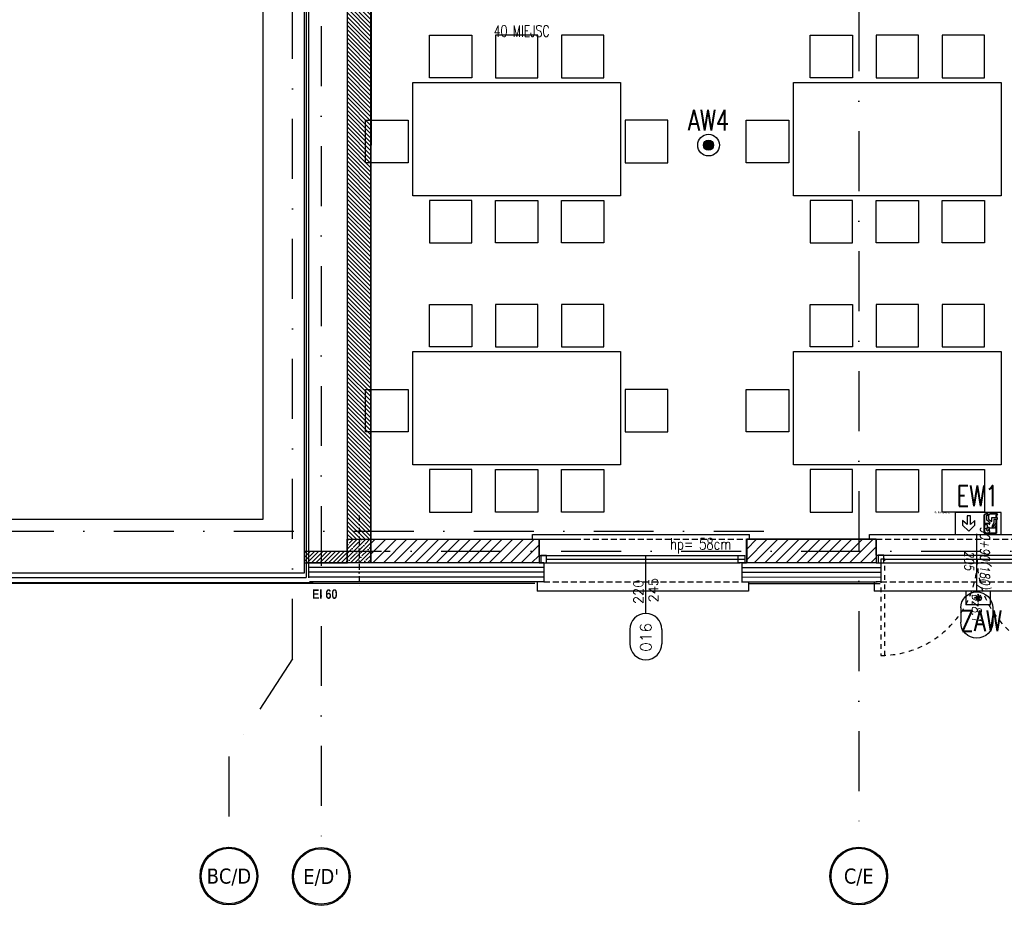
# Model space of a CAD drawing. Header units: millimetres. Extents: x 42924 to 92944, y -369470 to -179866.
# Tile 160 of 256: x 60523 to 61566, y -186161 to -185223. Entities that reach past the tile are written whole.
import ezdxf
from ezdxf.enums import TextEntityAlignment as Align

# ---------------------------------------------------------------- set-up
doc = ezdxf.new("R2010")
doc.units = ezdxf.units.MM
for name, pattern in [('2_3', [1, 0.5, -0.5]), ('CACHE', [9.525, 6.35, -3.175]), ('DASHDOT', [25.4, 12.7, -6.35, 0, -6.35])]:
    doc.linetypes.add(name, pattern=pattern)
doc.layers.get('0').update_dxf_attribs({"color": 8})
for name, color, linetype in [('! WYPOSAŻENIE', 8, 'Continuous'), ('!! 0_ Istn-okna', 8, 'Continuous'), ('!! 0_ Istn-sciany', 8, 'Continuous'), ('!! 0_ Istn-widok', 8, 'Continuous'), ('!! 0_ Opis', 8, 'Continuous'), ('!! 0_Opis_okna', 8, 'Continuous'), ('!! 0_Osie', 8, 'DASHDOT'), ('!! 1_ proj wyposdażenie', 54, 'Continuous'), ('!! 1_ tynk zewn  - nowy', 8, 'Continuous'), ('!! 1_Hatch dach', 8, 'Continuous'), ('!! 1_hatch projektowane ściany', 8, 'Continuous'), ('!! 1_OPIS POM NOWE', 123, 'Continuous'), ('!! 1_PROJ przerywana', 8, 'CACHE'), ('!! 1_PROJ Sciany', 8, 'Continuous'), ('!! 1_PROJ TERMOIZOL', 8, 'Continuous'), ('!! 1_PROJ ŻELBET', 8, 'Continuous'), ('!! 2_ remont Ocieplenie', 8, 'ZIGZAG'), ('!! 2_drzwi opis', 8, 'Continuous'), ('-A-OPISY', 2, 'Continuous'), ('-A-TABELA', 7, 'Continuous'), ('0-osie-liniA', 8, 'DASHDOT'), ('0-osie-tx', 8, 'Continuous'), ('E1', 2, 'Continuous'), ('E_0', 4, 'Continuous'), ('E_AW', 1, 'Continuous'), ('PROJ OKNO', 8, 'CACHE')]:
    doc.layers.add(name, color=color, linetype=linetype)
doc.layers.add('oświetlenie awaryjne', color=1, linetype='Continuous', lineweight=30)
doc.styles.add('50', font='ROMANS.shx', dxfattribs={"width": 0.8, "height": 10})
doc.styles.add('ARCHETYP', font='romans.shx', dxfattribs={"height": 15})
doc.styles.add('ARIAL', font='tahoma.ttf')
doc.styles.add('ELE1', font='romans.shx', dxfattribs={"width": 0.8, "height": 18})
doc.styles.add('SIMPLEX', font='simplex.shx', dxfattribs={"width": 0.77})
doc.styles.add('STYLE7', font='ARIALNB.TTF')
doc.styles.add('TAHOMA', font='tahoma.ttf')
doc.styles.add('TXT', font='simplex.shx')
doc.linetypes.add('BATTING', pattern='A,0.00254,-2.54,[134,ltypeshp.shx,S=2.54,R=0,X=-2.54,Y=0],-5.08,[134,ltypeshp.shx,S=2.54,R=180,X=2.54,Y=0],-2.54', length=10.16254)
doc.linetypes.add('ZIGZAG', pattern='A,0.00254,-5.08,[131,ltypeshp.shx,S=5.08,R=0,X=-5.08,Y=0],-10.16,[131,ltypeshp.shx,S=5.08,R=180,X=5.08,Y=0],-5.08', length=20.32254)
pattern_1 = [(45, (0, 13698.2005), (-5.61266008, 5.61266008), [])]

# ---------------------------------------------------------------- blocks, each defined once
blk = doc.blocks.new('A$C14D806DD')
at = {"layer": 'E_AW'}
h = blk.add_hatch(color=256, dxfattribs=at)
h.dxf.hatch_style = 1
h.paths.add_polyline_path([(5.4, 0, 1), (-5.4, 0, 1)])
at = {"layer": 'E_AW', "ltscale": 5}
for radius in [11.5, 5.36]:
    blk.add_circle((0, 0), radius, dxfattribs=at)
blk = doc.blocks.new('A$C407E493E')
at = {"layer": 'E_AW', "lineweight": 40}
for p, q in [((1.4, 30.9), (1.4, 43.7)), ((1.4, 43.7), (10, 43.7)), ((11.4, 43.7), (16, 43.7)), ((18, 43.7), (20.6, 43.7)), ((20.6, 43.7), (21.9, 45)), ((21.9, 45), (21.9, 36.9)), ((20.6, 30.9), (21.9, 32.2)), ((20.9, 35.8), (21.9, 36.9)), ((20.9, 33.9), (21.9, 34.9)), ((21.9, 34.9), (21.9, 32.2)), ((20.6, 30.9), (1.4, 30.9))]:
    blk.add_line(p, q, dxfattribs=at)
at = {"layer": 'E_AW'}
for p, q in [((11, 44.3), (6.6, 41.6)), ((8.4, 40.8), (11.8, 43)), ((11.8, 43), (11, 44.3)), ((18, 44.4), (16, 44.4)), ((16, 44.4), (16, 41)), ((18, 39), (18, 44.4)), ((6.6, 41.6), (6.6, 36.7)), ((7.9, 34.3), (10.2, 34.3)), ((12.5, 41), (8.4, 38.8)), ((8.4, 38.8), (8.4, 40.8)), ((10.2, 34.3), (10.2, 30.9)), ((10.4, 35.9), (12.5, 37)), ((12, 35.9), (10.4, 35.9)), ((12, 30.9), (12, 35.9)), ((16, 41), (12.5, 41)), ((12.5, 37), (15.3, 33.6)), ((16.3, 35.5), (13.7, 39)), ((13.7, 39), (18, 39)), ((15.3, 33.6), (20.6, 33.6)), ((20.6, 35.5), (16.3, 35.5)), ((20.6, 33.6), (20.6, 35.5)), ((20.9, 33.9), (20.9, 35.8)), ((3.5, 14.4), (9.9, 20.9)), ((9.9, 20.9), (15, 20.9)), ((10.2, 30.9), (12, 30.9)), ((15, 20.9), (10.8, 16.2)), ((9.9, 7.9), (3.5, 14.4)), ((10.8, 16.2), (19.8, 16.2)), ((19.8, 12.6), (10.8, 12.6)), ((10.8, 12.6), (15, 7.9)), ((19.8, 16.2), (19.8, 12.6)), ((15, 7.9), (9.9, 7.9))]:
    blk.add_line(p, q, dxfattribs=at)
blk.add_lwpolyline([(0, 0), (0, 48.8), (23.3, 48.8), (23.3, 0)], close=True, dxfattribs=at)
blk.add_circle((5.8, 34.7), 1.75, dxfattribs=at)
blk.add_arc((5.8, 34.7), 2.16, 349.4003, 69.1396, dxfattribs=at)
blk = doc.blocks.new('A$C28E329F3')
at = {"layer": 'oświetlenie awaryjne', "linetype": 'ByBlock'}
for p, q in [((0, 14), (26, 14)), ((0, 0), (0, 14)), ((26, 14), (26, 0)), ((26, 0), (0, 0))]:
    blk.add_line(p, q, dxfattribs=at)
at = {"layer": 'oświetlenie awaryjne', "color": 7, "linetype": 'ByBlock'}
for p, q in [((13, 10.1), (12.4, 10.9)), ((13, 10.9), (13, 3.1)), ((13, 10.1), (13.6, 10.9)), ((9.9, 7), (9.1, 7.6)), ((9.9, 7), (9.1, 6.4)), ((9.1, 7), (16.9, 7)), ((10.2, 9.8), (13, 7)), ((10.2, 4.2), (13, 7)), ((11.6, 8.4), (10.6, 8.5)), ((11.6, 5.6), (10.6, 5.5)), ((11.6, 8.4), (11.5, 9.4)), ((11.6, 5.6), (11.5, 4.6)), ((13, 3.9), (12.4, 3.1)), ((13, 7), (15.8, 9.8)), ((13, 7), (15.8, 4.2)), ((13, 3.9), (13.6, 3.1)), ((14.4, 8.4), (14.5, 9.4)), ((14.4, 8.4), (15.4, 8.5)), ((14.4, 5.6), (15.4, 5.5)), ((14.4, 5.6), (14.5, 4.6)), ((16.1, 7), (16.9, 7.6)), ((16.1, 7), (16.9, 6.4))]:
    blk.add_line(p, q, dxfattribs=at)
blk = doc.blocks.new('słup 25 x 25')
at = {"layer": '!! 1_Hatch dach'}
h = blk.add_hatch(dxfattribs=at)
h.set_pattern_fill('ANSI35', color=256)
h.set_pattern_definition([(45, (-64242.072, 198338.2015), (-4.49012806, 4.49012806), []), (45, (-64237.5816, 198338.2015), (-4.49012806, 4.49012806), [7.9375, -1.5875, 0, -1.5875])])
h.paths.add_polyline_path([(-12.5, 12.5), (12.5, 12.5), (12.5, -12.5), (-12.5, -12.5)])
at = {"layer": '!! 1_PROJ ŻELBET'}
blk.add_lwpolyline([(-12.5, 12.5), (12.5, 12.5), (12.5, -12.5), (-12.5, -12.5)], close=True, dxfattribs=at)
at = {"layer": '0-osie-liniA', "ltscale": 0.5}
for points in [[(0, 37.5), (0, -37.5)], [(-37.5, 0), (37.5, 0)]]:
    blk.add_lwpolyline(points, dxfattribs=at)
blk = doc.blocks.new('OKNO PROJ 240')
at = {"layer": '!! 0_ Istn-okna'}
for points in [[(61049, -199622.9), (61262, -199622.9)], [(61049, -199630.9), (61262, -199630.9)], [(61057, -199626.9), (61267, -199626.9)]]:
    blk.add_lwpolyline(points, dxfattribs=at)
for points in [[(61051, -199630.9), (61057, -199630.9), (61057, -199622.9), (61051, -199622.9)], [(61267, -199630.9), (61260, -199630.9), (61260, -199622.9), (61267, -199622.9)]]:
    blk.add_lwpolyline(points, close=True, dxfattribs=at)
at = {"layer": '!! 0_ Istn-sciany'}
for points in [[(61049, -199630.9), (61054, -199630.9)], [(61262, -199630.9), (61262, -199630.9)]]:
    blk.add_lwpolyline(points, dxfattribs=at)
at = {"layer": '!! 0_ Istn-widok'}
for points in [[(61042, -199600.9), (61272, -199600.9)], [(61042, -199605.9), (61042, -199600.9)], [(61272, -199605.9), (61272, -199600.9)], [(61047, -199650.9), (61047, -199660.9)], [(61271, -199650.9), (61271, -199660.9)], [(61271, -199660.9), (61047, -199660.9)]]:
    blk.add_lwpolyline(points, dxfattribs=at)
at = {"layer": '!! 1_PROJ przerywana'}
for points in [[(61049, -199605.9), (61269, -199605.9)], [(61054, -199650.9), (61264, -199650.9)]]:
    blk.add_lwpolyline(points, dxfattribs=at)
at = {"layer": '!! 1_PROJ Sciany'}
for points in [[(61049, -199622.9), (61049, -199605.9)], [(61269, -199622.9), (61269, -199605.9)], [(61049, -199622.9), (61049, -199630.9)], [(61269, -199622.9), (61269, -199630.9)], [(61054, -199630.9), (61054, -199650.9)], [(61264, -199630.9), (61264, -199650.9)], [(61264, -199630.9), (61269, -199630.9)], [(61054, -199650.9), (61049, -199650.9)], [(61264, -199650.9), (61269, -199650.9)]]:
    blk.add_lwpolyline(points, dxfattribs=at)
blk = doc.blocks.new('*U171')
h = blk.add_hatch(color=256)
edge = h.paths.add_edge_path()
edge.add_arc((0, 0), 30.6, 0, 360)
edge = h.paths.add_edge_path(flags=17)
edge.add_arc((0, 0), 29.4, 0, 360)
for radius in [30.6, 29.4]:
    blk.add_circle((0, 0), radius)
at = {"style": 'TAHOMA', "flags": 8}
blk.add_attdef('ANSICHTSNUMMER', text='', height=16, dxfattribs=at).set_placement((0, 0), align=Align.MIDDLE_CENTER)
blk = doc.blocks.new('BLOK OSI')
at = {"layer": '0-osie-liniA', "ltscale": 5}
for points in [[(52592.2, -193637), (52592.2, -199860.8)], [(51992.2, -199661.2), (51992.2, -193642.4)], [(52022.7, -198101.3), (52022.7, -199860.8)], [(48625.5, -199526.1), (52491.5, -199526.1)], [(52022.7, -199547.1), (55017, -199547.1)], [(51992.2, -199661.2), (51924.9, -199764.8), (51924.9, -199860.8)]]:
    blk.add_lwpolyline(points, dxfattribs=at)
at = {"layer": '0-osie-tx'}
ref = blk.add_blockref('*U171', (51924.9, -199891.4), dxfattribs=dict(at, rotation=180))
ref.add_attrib('ANSICHTSNUMMER', 'BC/D', dxfattribs={"layer": '0', "height": 16, "style": 'TAHOMA', "flags": 8}).set_placement((51924.9, -199891.4), align=Align.MIDDLE_CENTER)
ref = blk.add_blockref('*U171', (52022.7, -199891.8), dxfattribs=dict(at, rotation=180))
ref.add_attrib('ANSICHTSNUMMER', "E/D'", dxfattribs={"layer": '0', "height": 16, "style": 'TAHOMA', "flags": 8}).set_placement((52022.7, -199891.8), align=Align.MIDDLE_CENTER)
ref = blk.add_blockref('*U171', (52592.2, -199891.4), dxfattribs=dict(at, rotation=180))
ref.add_attrib('ANSICHTSNUMMER', 'C/E', dxfattribs={"layer": '0', "height": 16, "style": 'TAHOMA', "flags": 8}).set_placement((52592.2, -199891.4), align=Align.MIDDLE_CENTER)
blk = doc.blocks.new('1_ok-opis')
blk.add_line((0, 111.6), (0, 50))
for points in [[(-17, 128.6), (-17, 143.6)], [(17, 128.6), (17, 143.6)]]:
    blk.add_lwpolyline(points)
for centre, start, end in [((0, 143.6), 0, 180), ((0, 128.6), 180, 0)]:
    blk.add_arc(centre, 17, start, end)
at = {"style": 'ARCHETYP'}
for tag, height, rotation, p in [('NR', 12, 90, (0, 136.9)), ('NR', 12, 270, (0, 136.9)), ('SZEROKOŚĆ', 10, 90, (-8, 78.3)), ('WYSOKOŚĆ', 10, 270, (-8, 78.3)), ('WYSOKOŚĆ', 10, 90, (8, 78.3)), ('SZEROKOŚĆ', 10, 270, (8, 78.3))]:
    blk.add_attdef(tag, text='', height=height, rotation=rotation, dxfattribs=at).set_placement(p, align=Align.MIDDLE)
blk = doc.blocks.new('WYJSCIE EWAKUACYJNE-160412')
at = {"layer": '-A-OPISY', "insert": (933.5, -586.2), "char_height": 3.5, "width": 68.938, "attachment_point": 1, "style": 'ARIAL'}
blk.add_mtext('{\\c16646143;© PAP24.PL}', dxfattribs=at)

msp = doc.modelspace()

# ---------------------------------------------------------------- hatches: boundary and pattern name
at = {"layer": '!! 1_hatch projektowane ściany'}
h = msp.add_hatch(dxfattribs=at)
h.set_pattern_fill('ANSI31', color=256, scale=2.5)
h.set_pattern_definition(pattern_1)
h.paths.add_polyline_path([(60895.07099, -185773.38948), (61073.31554, -185773.4664), (61073.31554, -185798.46304), (60895.07099, -185798.38612)])
h = msp.add_hatch(dxfattribs=at)
h.set_pattern_fill('ANSI31', color=256, scale=2.5)
h.set_pattern_definition(pattern_1)
h.paths.add_polyline_path([(61293.31554, -185773.34523), (61430.56735, -185773.40454), (61430.56735, -185798.40123), (61293.31554, -185798.34193)])
at = {"layer": '!! 1_PROJ Sciany', "lineweight": 0}
h = msp.add_hatch(dxfattribs=at)
h.set_pattern_fill('ANSI31', color=256)
h.set_pattern_definition([(135, (81114.6837, -184028.848), (-2.24506403, -2.24506403), [])])
h.paths.add_polyline_path([(60895.48637, -184536.40206), (60870.48637, -184536.38975), (60870.0792, -185773.3878), (60895.0792, -185773.39195)])
h = msp.add_hatch(dxfattribs=at)
h.set_pattern_fill('ANSI31', color=256)
h.set_pattern_definition([(45, (0, 12449.7574), (-2.24506403, 2.24506403), [])])
h.paths.add_polyline_path([(60870.48637, -185786.37267), (60824.56735, -185786.37269), (60824.56735, -185798.37269), (60870.48242, -185798.3878)])

# ---------------------------------------------------------------- linework, layer by layer
at = {"layer": '!! 0_ Istn-okna', "linetype": '2_3', "ltscale": 10}
msp.add_lwpolyline([(61439.56735, -185896.42489), (61439.56735, -185794.42489), (61435.56735, -185794.42489), (61435.56735, -185896.42489)], close=True, dxfattribs=at)
for centre, start, end in [((61435.56735, -185794.42489), 270.00000002, 0.00000002), ((61639.56735, -185794.42489), 180.0000001, 270.0000001)]:
    msp.add_arc(centre, 102, start, end, dxfattribs=at)
at = {"layer": '!! 0_ Istn-sciany'}
for points in [[(60780.56735, -184536.3878), (60780.56735, -185752.3878), (60446.56735, -185752.3878)], [(60824.56735, -184536.3878), (60824.56735, -185809.3878), (60446.56735, -185809.3878)]]:
    msp.add_lwpolyline(points, dxfattribs=at)
at = {"layer": '!! 1_ proj wyposdażenie'}
for points in [[(60957.10579, -185239.47427), (61002.10579, -185239.47427), (61002.10579, -185284.47427), (60957.10579, -185284.47427)], [(61072.10579, -185239.47427), (61027.10579, -185239.47427), (61027.10579, -185284.47427), (61072.10579, -185284.47427)], [(61142.10579, -185239.47427), (61097.10579, -185239.47427), (61097.10579, -185284.47427), (61142.10579, -185284.47427)], [(61360.42806, -185239.47427), (61405.42806, -185239.47427), (61405.42806, -185284.47427), (61360.42806, -185284.47427)], [(61475.42806, -185239.47427), (61430.42806, -185239.47427), (61430.42806, -185284.47427), (61475.42806, -185284.47427)], [(61545.42806, -185239.47427), (61500.42806, -185239.47427), (61500.42806, -185284.47427), (61545.42806, -185284.47427)], [(60939.60579, -185289.47427), (61159.60579, -185289.47427), (61159.60579, -185409.47427), (60939.60579, -185409.47427)], [(61342.92806, -185289.47427), (61562.92806, -185289.47427), (61562.92806, -185409.47427), (61342.92806, -185409.47427)], [(60889.60579, -185374.47427), (60889.60579, -185329.47427), (60934.60579, -185329.47427), (60934.60579, -185374.47427)], [(61209.60579, -185374.47427), (61209.60579, -185329.47427), (61164.60579, -185329.47427), (61164.60579, -185374.47427)], [(61292.92806, -185374.47427), (61292.92806, -185329.47427), (61337.92806, -185329.47427), (61337.92806, -185374.47427)], [(60957.10579, -185459.47427), (61002.10579, -185459.47427), (61002.10579, -185414.47427), (60957.10579, -185414.47427)], [(61072.10579, -185459.47427), (61027.10579, -185459.47427), (61027.10579, -185414.47427), (61072.10579, -185414.47427)], [(61142.10579, -185459.47427), (61097.10579, -185459.47427), (61097.10579, -185414.47427), (61142.10579, -185414.47427)], [(61360.42806, -185459.47427), (61405.42806, -185459.47427), (61405.42806, -185414.47427), (61360.42806, -185414.47427)], [(61475.42806, -185459.47427), (61430.42806, -185459.47427), (61430.42806, -185414.47427), (61475.42806, -185414.47427)], [(61545.42806, -185459.47427), (61500.42806, -185459.47427), (61500.42806, -185414.47427), (61545.42806, -185414.47427)], [(60957.10579, -185524.65551), (61002.10579, -185524.65551), (61002.10579, -185569.65551), (60957.10579, -185569.65551)], [(61072.10579, -185524.65551), (61027.10579, -185524.65551), (61027.10579, -185569.65551), (61072.10579, -185569.65551)], [(61142.10579, -185524.65551), (61097.10579, -185524.65551), (61097.10579, -185569.65551), (61142.10579, -185569.65551)], [(61360.42806, -185524.65551), (61405.42806, -185524.65551), (61405.42806, -185569.65551), (61360.42806, -185569.65551)], [(61475.42806, -185524.65551), (61430.42806, -185524.65551), (61430.42806, -185569.65551), (61475.42806, -185569.65551)], [(61545.42806, -185524.65551), (61500.42806, -185524.65551), (61500.42806, -185569.65551), (61545.42806, -185569.65551)], [(60939.60579, -185574.65551), (61159.60579, -185574.65551), (61159.60579, -185694.65551), (60939.60579, -185694.65551)], [(61342.92806, -185574.65551), (61562.92806, -185574.65551), (61562.92806, -185694.65551), (61342.92806, -185694.65551)], [(60889.60579, -185659.65551), (60889.60579, -185614.65551), (60934.60579, -185614.65551), (60934.60579, -185659.65551)], [(61209.60579, -185659.65551), (61209.60579, -185614.65551), (61164.60579, -185614.65551), (61164.60579, -185659.65551)], [(61292.92806, -185659.65551), (61292.92806, -185614.65551), (61337.92806, -185614.65551), (61337.92806, -185659.65551)], [(60957.10579, -185744.65551), (61002.10579, -185744.65551), (61002.10579, -185699.65551), (60957.10579, -185699.65551)], [(61072.10579, -185744.65551), (61027.10579, -185744.65551), (61027.10579, -185699.65551), (61072.10579, -185699.65551)], [(61142.10579, -185744.65551), (61097.10579, -185744.65551), (61097.10579, -185699.65551), (61142.10579, -185699.65551)], [(61360.42806, -185744.65551), (61405.42806, -185744.65551), (61405.42806, -185699.65551), (61360.42806, -185699.65551)], [(61475.42806, -185744.65551), (61430.42806, -185744.65551), (61430.42806, -185699.65551), (61475.42806, -185699.65551)], [(61545.42806, -185744.65551), (61500.42806, -185744.65551), (61500.42806, -185699.65551), (61545.42806, -185699.65551)]]:
    msp.add_lwpolyline(points, close=True, dxfattribs=at)
at = {"layer": '!! 1_ tynk zewn  - nowy'}
for p, q in [((61068.81907, -185820.38443), (60830.07081, -185820.38362)), ((61078.3155, -185818.38443), (60830.07082, -185818.38362)), ((61288.81924, -185818.34187), (61431.72148, -185818.40454)), ((61295.31554, -185820.40124), (61434.72148, -185820.40056))]:
    msp.add_line(p, q, dxfattribs=at)
for points in [[(60834.06406, -185819.3878), (60441.56735, -185819.3878)], [(60835.06373, -185820.3878), (60441.56735, -185820.3878)]]:
    msp.add_lwpolyline(points, dxfattribs=at)
at = {"layer": '!! 1_hatch projektowane ściany'}
for points in [[(60895.07099, -185773.38948), (61073.31554, -185773.3878), (61073.31554, -185798.38443), (60895.07099, -185798.38612)], [(61293.31554, -185773.34523), (61430.56735, -185773.40454), (61430.56735, -185798.40123), (61293.31554, -185798.34193)]]:
    msp.add_lwpolyline(points, close=True, dxfattribs=at)
at = {"layer": '!! 1_PROJ Sciany'}
msp.add_line((61078.31558, -185798.38443), (60830.0709, -185798.38362), dxfattribs=at)
for points in [[(60870.48637, -184536.38975), (60870.0709, -185798.6057)], [(60895.35405, -184938.3902), (60895.0792, -185773.38767), (61113.31554, -185773.38767)], [(61073.31554, -185773.46452), (61073.31554, -185798.46492)], [(61430.56735, -185773.40454), (61293.31554, -185773.34523)], [(61293.31554, -185773.40454), (61293.31554, -185798.40522)], [(61430.56735, -185798.4018), (61288.81916, -185798.34126)]]:
    msp.add_lwpolyline(points, dxfattribs=at)
for points in [[(60895.48637, -184536.40206), (60870.48637, -184536.38975), (60870.0792, -185773.3878), (60895.0792, -185773.39195)], [(60870.48637, -185786.37267), (60824.56735, -185786.37269), (60824.56735, -185798.37269), (60870.48242, -185798.3878)]]:
    msp.add_lwpolyline(points, close=True, dxfattribs=at)
at = {"layer": '!! 1_PROJ TERMOIZOL', "linetype": 'ZIGZAG', "ltscale": 0.75}
for p, q in [((61288.31554, -185803.34175), (61435.56735, -185803.39996)), ((61288.31554, -185813.34175), (61435.56735, -185813.39996))]:
    msp.add_line(p, q, dxfattribs=at)
msp.add_lwpolyline([(60826.98637, -184536.38942), (60826.56583, -185813.99021)], dxfattribs=at)
at = {"layer": '!! 2_ remont Ocieplenie', "linetype": 'BATTING', "ltscale": 0.5}
for p, q in [((61078.3155, -185813.38443), (60830.07082, -185813.38362)), ((61078.31554, -185803.38443), (60830.07086, -185803.38362))]:
    msp.add_line(p, q, dxfattribs=at)
at = {"layer": '!! 2_ remont Ocieplenie', "linetype": 'Continuous', "ltscale": 0.75}
for p, q in [((61078.31554, -185808.38443), (60830.07086, -185808.38362)), ((61288.31554, -185808.34175), (61435.56735, -185808.39996))]:
    msp.add_line(p, q, dxfattribs=at)
at = {"layer": '!! 2_ remont Ocieplenie', "linetype": 'ByBlock', "ltscale": 0.4}
msp.add_lwpolyline([(60829.48637, -184536.38942), (60829.0657, -185814.3878)], dxfattribs=at)
at = {"layer": '!! 2_ remont Ocieplenie', "linetype": 'ZIGZAG', "ltscale": 0.75}
msp.add_lwpolyline([(60826.5657, -185814.3878), (60441.56735, -185814.3878)], dxfattribs=at)

# ---------------------------------------------------------------- block references
at = {"layer": '!! 0_Opis_okna'}
ref = msp.add_blockref('1_ok-opis', (61186.46967, -185740.40454), dxfattribs=dict(at, rotation=180))
ref.add_attrib('SZEROKOŚĆ', '220', dxfattribs={"layer": '0', "height": 10, "rotation": 90, "style": 'ARCHETYP'}).set_placement((61178.46967, -185829.12494), align=Align.MIDDLE)
ref.add_attrib('WYSOKOŚĆ', '245', dxfattribs={"layer": '0', "height": 10, "rotation": 90, "style": 'ARCHETYP'}).set_placement((61194.46967, -185827.35149), align=Align.MIDDLE)
ref.add_attrib('NR', '016', dxfattribs={"layer": '0', "height": 12, "rotation": 90, "style": 'ARCHETYP'}).set_placement((61186.46967, -185877.30598), align=Align.MIDDLE)
at = {"layer": '!! 0_Osie'}
msp.add_blockref('BLOK OSI', (8819.85593, 13761.2005), dxfattribs=at)
at = {"layer": '!! 1_hatch projektowane ściany'}
msp.add_blockref('słup 25 x 25', (60882.57099, -185785.8878), dxfattribs=at)
at = {"layer": '!! 2_drzwi opis'}
ref = msp.add_blockref('1_ok-opis', (61537.06735, -185717.59618), dxfattribs=dict(at, xscale=-1, rotation=179.9999963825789))
ref.add_attrib('WYSOKOŚĆ', '90+90(180) ', dxfattribs={"layer": '0', "height": 10, "rotation": 269.99999638, "style": '50', "oblique": 10, "width": 0.8}).set_placement((61545.06735, -185795.88703), align=Align.MIDDLE)
ref.add_attrib('SZEROKOŚĆ', '205', dxfattribs={"layer": '0', "height": 10, "rotation": 269.99999638, "style": '50', "oblique": 10, "width": 0.8}).set_placement((61529.06735, -185795.88703), align=Align.MIDDLE)
ref.add_attrib('NR', 'Dz8.1', dxfattribs={"layer": '0', "height": 10, "rotation": 269.99999638, "style": '50', "oblique": 10, "width": 0.8}).set_placement((61537.06735, -185846.20742), align=Align.MIDDLE)
at = {"layer": '-A-TABELA', "xscale": 0.6249999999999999, "yscale": 0.6249999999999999, "zscale": 0.6249999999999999}
msp.add_blockref('WYJSCIE EWAKUACYJNE-160412', (60908.68552, -185377.44725), dxfattribs=at)
at = {"layer": 'E_0'}
msp.add_blockref('A$C14D806DD', (61252.8792, -185355.88767), dxfattribs=at)
at = {"layer": 'E_0', "xscale": -1, "rotation": 270}
msp.add_blockref('A$C407E493E', (61514.14348, -185768.40178), dxfattribs=at)
at = {"layer": 'E_AW', "linetype": 'ByBlock', "xscale": -1}
msp.add_blockref('A$C28E329F3', (61551.55132, -185842.40184), dxfattribs=at)
at = {"layer": 'PROJ OKNO'}
for p in [(24.28242, 13832.42748), (381.53423, 13832.4902)]:
    msp.add_blockref('OKNO PROJ 240', p, dxfattribs=at)

# ---------------------------------------------------------------- texts
at = {"layer": '! WYPOSAŻENIE', "insert": (60832.99078, -185826.48251), "char_height": 10, "attachment_point": 1, "style": 'STYLE7'}
msp.add_mtext_dynamic_manual_height_columns('EI 60', width=58.1261145, gutter_width=75, heights=[0], dxfattribs=at)
at = {"layer": '!! 0_ Opis', "style": 'SIMPLEX', "width": 0.75}
msp.add_text('hp= 58cm', height=12, dxfattribs=at).set_placement((61212.11954, -185784.3806))
at = {"layer": '!! 1_OPIS POM NOWE', "style": 'TXT', "width": 0.7}
msp.add_text('40 MIEJSC', height=12, dxfattribs=at).set_placement((61054.92095, -185241.03658), align=Align.CENTER)
at = {"layer": 'E1', "style": 'ELE1', "width": 0.75}
for s, p in [('AW4', (61252.8792, -185329.52143)), ('EW1', (61537.78248, -185727.40692)), ('ZAW', (61541.68894, -185859.73268))]:
    msp.add_text(s, height=22, dxfattribs=at).set_placement(p, align=Align.MIDDLE_CENTER)

doc.saveas('drawing.dxf')
